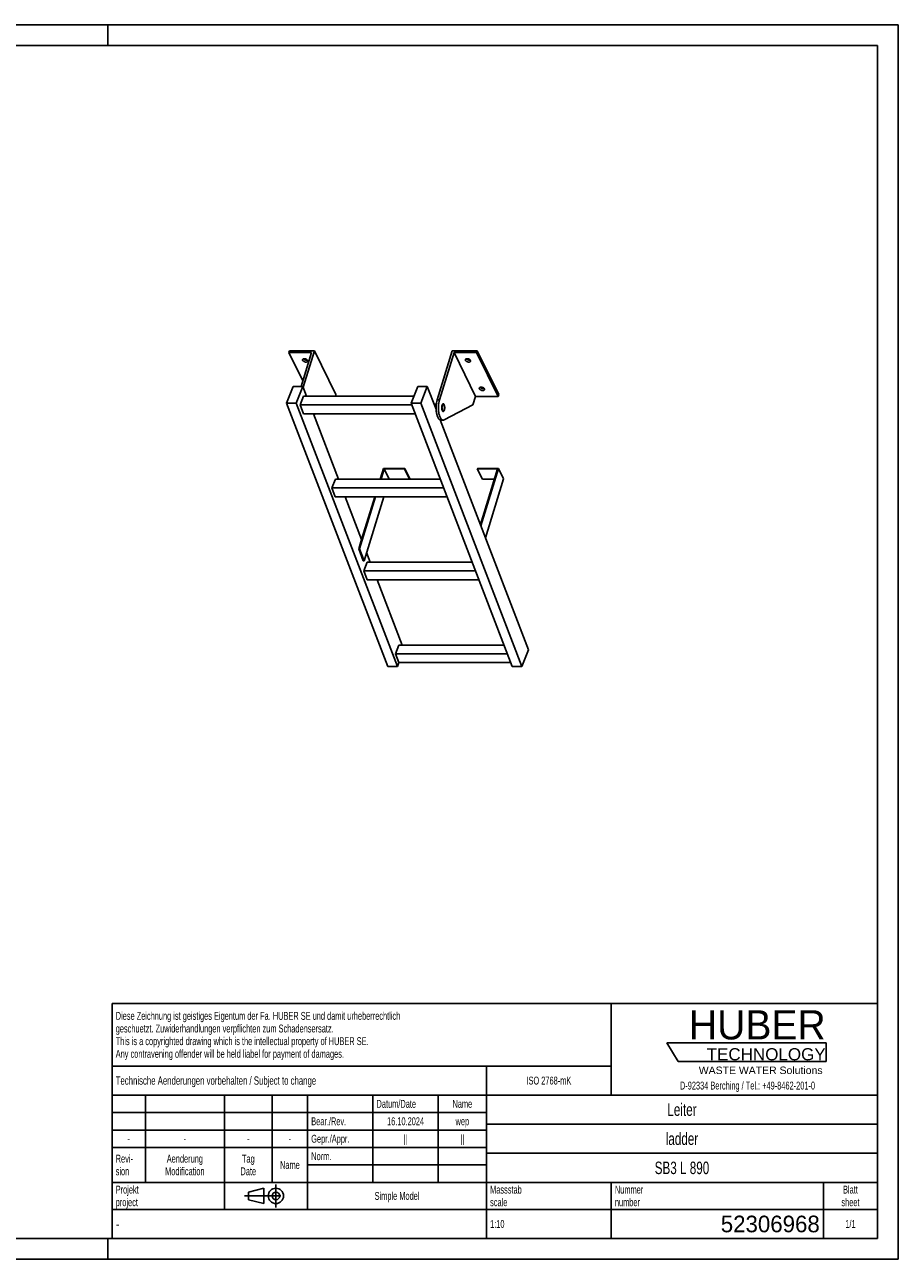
# Model space of a CAD drawing. Header units: millimetres. Extents: x 0 to 4200, y 0 to 2970.
# Tile 2 of 2: x 2100 to 4200, y 0 to 2970. Entities that reach past the tile are written whole.
import ezdxf

# ---------------------------------------------------------------- set-up
doc = ezdxf.new("R2010")
doc.units = ezdxf.units.MM
doc.header["$LTSCALE"] = 231
doc.linetypes.add('CENTER', pattern=[0.6, 0.375, -0.075, 0.075, -0.075])
doc.layers.get('0').update_dxf_attribs({"linetype": 'CONTINUOUS'})
doc.layers.add('005_AXIS', color=7, linetype='CONTINUOUS')
doc.layers.add('HUBER_Logo_BL1', color=7, linetype='CONTINUOUS')
doc.styles.get("Standard").update_dxf_attribs({"font": 'txt', "width": 0.7})
doc.styles.add('TEXTSTYLE_2', font='txt')
doc.styles.add('TEXTSTYLE_3', font='arial.ttf')
doc.styles.add('TEXTSTYLE_5', font='txt', dxfattribs={"width": 0.8})
doc.styles.add('TEXTSTYLE_6', font='txt')

# ---------------------------------------------------------------- blocks, each defined once
blk = doc.blocks.new('HUBER_LOGO_BL1', base_point=(3837.5, 503.7))
at = {"layer": 'HUBER_Logo_BL1', "color": 5, "linetype": 'Continuous'}
for p, q in [((4026.4, 521), (3643.9, 521)), ((3643.9, 521), (3670.9, 476)), ((4026.4, 521), (4026.4, 476)), ((3670.9, 476), (4026.4, 476))]:
    blk.add_line(p, q, dxfattribs=at)
at = {"layer": 'HUBER_Logo_BL1', "color": 2, "linetype": 'Continuous', "attachment_point": 3, "line_spacing_factor": 0.78}
for s, insert, char_height, width, style in [('HUBER\\P\\fArial;\\H29.25;TECHNOLOGY ', (4025.4, 599.1), 70.2, 387.672, 'TEXTSTYLE_2'), ('WASTE WATER Solutions', (4018, 463.6), 18, 297.033, 'TEXTSTYLE_3')]:
    blk.add_mtext(s, dxfattribs=dict(at, insert=insert, char_height=char_height, width=width, style=style))
at = {"layer": 'HUBER_Logo_BL1', "color": 2, "linetype": 'Continuous', "insert": (3837.5, 427.4), "char_height": 19, "width": 810.893, "attachment_point": 2, "line_spacing_factor": 0.96}
blk.add_mtext('D-92334 Berching / Tel.: +49-8462-201-0', dxfattribs=at)
blk = doc.blocks.new('PROJEKTIONSMETHODE_1_BL2', base_point=(2680, 152.5))
at = {"color": 2, "linetype": 'CENTER'}
for p, q in [((2703.8, 180), (2703.8, 125)), ((2628.7, 152.5), (2731.3, 152.5))]:
    blk.add_line(p, q, dxfattribs=at)
at = {"color": 2, "linetype": 'Continuous'}
for p, q in [((2637.8, 161.7), (2674.5, 170.8)), ((2637.8, 143.3), (2637.8, 161.7)), ((2674.5, 134.2), (2674.5, 170.8)), ((2637.8, 143.3), (2674.5, 134.2))]:
    blk.add_line(p, q, dxfattribs=at)
for radius in [18.3, 9.17]:
    blk.add_circle((2703.8, 152.5), radius, dxfattribs=at)
blk = doc.blocks.new('*T11')
at = {"color": 3, "linetype": 'Continuous'}
for p, q in [((0, 0), (1840, 0)), ((0, 0), (0, -565)), ((1200, 0), (1200, -220)), ((1840, 0), (1840, -565)), ((0, -150), (1200, -150)), ((900, -150), (900, -565)), ((0, -220), (1840, -220)), ((80, -220), (80, -430)), ((270, -220), (270, -495)), ((385, -220), (385, -430)), ((470, -220), (470, -495)), ((627, -220), (627, -430)), ((784, -220), (784, -430)), ((0, -262), (900, -262)), ((900, -290), (1840, -290)), ((0, -304), (900, -304)), ((0, -346), (900, -346)), ((900, -360), (1840, -360)), ((470, -388), (900, -388)), ((0, -430), (1840, -430)), ((1200, -430), (1200, -565)), ((1710, -430), (1710, -565)), ((0, -495), (1840, -495)), ((0, -565), (1840, -565))]:
    blk.add_line(p, q, dxfattribs=at)
at = {"color": 2, "linetype": 'Continuous', "line_spacing_factor": 0.96}
for s, insert, char_height, width, attachment_point in [('Diese Zeichnung ist geistiges Eigentum der Fa. HUBER SE und damit urheberrechtlich \\Pgeschuetzt. Zuwiderhandlungen verpflichten zum Schadensersatz.\\PThis is a copyrighted drawing which is the intellectual property of HUBER SE.\\PAny contravening offender will be held liabel for payment of damages.', (8.75, -19.9), 19, 2214.8571, 1), ('Technische Aenderungen vorbehalten / Subject to change', (8.75, -175), 20, 1524.7619, 1), ('ISO 2768-mK', (1050, -175.5), 19, 332.9524, 2), ('Datum/Date', (635.75, -231.5), 19, 292.2381, 1), ('Name', (842, -231.5), 19, 126.6667, 2), ('Leiter', (1370, -240), 30, 240, 2), ('Bear./Rev.', (478.75, -273.5), 19, 272.3333, 1), ('16.10.2024', (705.5, -273.5), 19, 273.2381, 2), ('wep', (842, -273.5), 19, 99.5238, 2), ('-', (40, -315.5), 19, 34.381, 2), ('-', (175, -315.5), 19, 34.381, 2), ('-', (327.5, -315.5), 19, 34.381, 2), ('-', (427.5, -315.5), 19, 34.381, 2), ('Gepr./Appr.', (478.75, -315.5), 19, 299.4762, 1), ('||', (705.5, -315.5), 19, 50.6667, 2), ('||', (842, -315.5), 19, 50.6667, 2), ('ladder', (1370, -310), 30, 251.4286, 2), ('Revi-\\Psion', (8.75, -363.3), 19, 138.4286, 1), ('Aenderung\\PModification', (175, -363.3), 19, 303.0952, 2), ('Tag\\PDate', (327.5, -363.3), 19, 117.619, 2), ('Name', (427.5, -378.5), 19, 126.6667, 2), ('Norm. ', (478.75, -357.5), 19, 175.5238, 1), ('SB3 L 890', (1370, -380), 30, 422.8571, 2), ('Projekt\\Pproject', (8.75, -437.8), 19, 183.6667, 1), ('Massstab\\Pscale', (908.75, -437.8), 19, 224.381, 1), ('Nummer\\Pnumber', (1208.75, -437.8), 19, 186.381, 1), ('Blatt\\Psheet', (1775, -437.8), 19, 137.5238, 2), ('Simple Model', (685, -453), 19, 328.4286, 2), ('1:10', (908.75, -520.5), 19, 94.0952, 1), ('1/1', (1775, -520.5), 19, 79.619, 2)]:
    blk.add_mtext(s, dxfattribs=dict(at, insert=insert, char_height=char_height, width=width, attachment_point=attachment_point))
for s, insert, char_height, width, attachment_point, style in [('-', (8.75, -517.5), 25, 18.3333, 1, 'TEXTSTYLE_5'), ('52306968', (1701.25, -510), 40, 586.6667, 3, 'TEXTSTYLE_6')]:
    blk.add_mtext(s, dxfattribs=dict(at, insert=insert, char_height=char_height, width=width, attachment_point=attachment_point, style=style))

msp = doc.modelspace()

# ---------------------------------------------------------------- linework, layer by layer
at = {"color": 7, "linetype": 'Continuous'}
for p, q in [((0, 2970), (4200, 2970)), ((4200, 0), (4200, 2970)), ((2789.349, 2181.057), (2735.006, 2181.057)), ((2789.349, 2181.057), (2764.279, 2099.932)), ((2769.216, 2098.024), (2796.328, 2185.757)), ((3091.358, 2067.475), (3127.91, 2185.757)), ((3131.984, 2181.057), (3096.884, 2067.475)), ((3183.841, 2075.383), (3131.984, 2181.057)), ((3186.326, 2181.057), (3131.984, 2181.057)), ((2729.644, 2059.933), (2745.458, 2099.932)), ((2745.458, 2099.932), (2768.484, 2099.932)), ((2768.484, 2099.932), (2752.67, 2059.933)), ((2848.185, 2080.083), (2846.988, 2076.21)), ((3028.989, 2059.933), (3044.803, 2099.932)), ((3044.803, 2099.932), (3067.829, 2099.932)), ((3067.829, 2099.932), (3052.015, 2059.933)), ((3088.932, 2044.913), (3067.829, 2099.932)), ((2972.852, 1425.861), (2729.644, 2059.933)), ((2752.67, 2059.933), (2729.644, 2059.933)), ((2995.879, 1425.861), (2752.67, 2059.933)), ((2761.881, 2055.158), (2770.204, 2076.21)), ((3030.82, 2055.158), (2761.881, 2055.158)), ((2770.079, 2033.785), (2761.881, 2055.158)), ((3035.424, 2076.21), (2770.204, 2076.21)), ((3272.197, 1425.861), (3028.989, 2059.933)), ((3052.015, 2059.933), (3028.989, 2059.933)), ((3295.223, 1425.861), (3052.015, 2059.933)), ((3177.64, 2055.317), (3108.346, 2019.419)), ((3183.841, 2075.383), (3177.64, 2055.317)), ((3183.841, 2075.383), (3238.183, 2075.383)), ((2770.079, 2033.785), (3039.018, 2033.785)), ((2798.967, 2033.785), (2794.703, 2031.576)), ((3311.037, 1465.86), (3098.811, 2019.16)), ((3100.509, 2018.826), (3106.035, 2018.826)), ((2964.187, 1901.204), (2956.623, 1876.726)), ((2962.829, 1902.771), (3013.488, 1902.771)), ((2964.187, 1901.204), (3013.004, 1901.204)), ((2976.199, 1876.726), (2964.187, 1901.204)), ((3013.488, 1902.771), (3013.004, 1901.204)), ((3013.004, 1901.204), (3025.015, 1876.726)), ((3013.488, 1902.771), (3025.689, 1877.906)), ((3188.489, 1902.771), (3188.005, 1901.204)), ((3200.207, 1876.339), (3188.005, 1901.204)), ((3188.005, 1901.204), (3236.821, 1901.204)), ((3188.489, 1902.771), (3239.148, 1902.771)), ((3236.821, 1901.204), (3195.43, 1767.262)), ((2838.396, 1855.674), (2846.719, 1876.726)), ((3099.261, 1876.726), (2846.719, 1876.726)), ((3025.689, 1877.906), (3025.325, 1876.726)), ((3229.138, 1876.339), (3200.207, 1876.339)), ((3107.335, 1855.674), (2838.396, 1855.674)), ((2846.594, 1834.301), (2838.396, 1855.674)), ((2846.594, 1834.301), (3115.533, 1834.301)), ((2943.513, 1834.301), (2904.749, 1708.862)), ((2915.762, 1680.151), (2963.398, 1834.301)), ((2914.911, 1656.191), (2923.234, 1677.243)), ((3175.775, 1677.243), (2923.234, 1677.243)), ((2923.109, 1634.818), (2914.911, 1656.191)), ((3183.85, 1656.191), (2914.911, 1656.191)), ((2923.109, 1634.818), (3192.048, 1634.818)), ((2999.749, 1477.76), (2991.426, 1456.708)), ((2999.624, 1435.335), (2991.426, 1456.708)), ((3260.365, 1456.708), (2991.426, 1456.708)), ((3252.29, 1477.76), (2999.749, 1477.76)), ((3311.037, 1465.86), (3295.223, 1425.861)), ((2995.879, 1425.861), (2972.852, 1425.861)), ((2999.624, 1435.335), (2995.879, 1425.861)), ((2999.624, 1435.335), (3268.563, 1435.335)), ((3295.223, 1425.861), (3272.197, 1425.861)), ((0, 0), (4200, 0))]:
    msp.add_line(p, q, dxfattribs=at)
at = {"color": 3, "linetype": 'Continuous'}
for p, q in [((4200, 2970), (0, 2970)), ((2300, 2970), (2300, 2920)), ((4200, 2970), (4200, 0)), ((2300, 0), (2300, 50)), ((4200, 0), (0, 0))]:
    msp.add_line(p, q, dxfattribs=at)
at = {"color": 5, "linetype": 'Continuous'}
for p, q in [((4150, 2920), (50, 2920)), ((4150, 50), (4150, 2920)), ((50, 50), (4150, 50))]:
    msp.add_line(p, q, dxfattribs=at)
at = {"color": 9, "linetype": 'Continuous'}
msp.add_line((3091.358, 2067.475), (3096.884, 2067.475), dxfattribs=at)
at = {"color": 7, "linetype": 'Continuous'}
for points, knots in [([(3091.358, 2067.475), (3090.628, 2065.114), (3089.513, 2060.025), (3088.747, 2052.065), (3088.839, 2043.859), (3089.642, 2037.173), (3090.737, 2032.209), (3091.726, 2028.899), (3092.882, 2025.974), (3094.185, 2023.486), (3095.614, 2021.48), (3097.152, 2019.989), (3098.788, 2019.049), (3099.956, 2018.826), (3100.509, 2018.826)], [0, 0, 0, 0, 0.1393862, 0.29277846, 0.4502733, 0.60148396, 0.67169736, 0.73686463, 0.79613081, 0.84889737, 0.8949307, 0.93453671, 0.96882886, 1, 1, 1, 1]), ([(3096.884, 2067.475), (3096.155, 2065.114), (3095.04, 2060.025), (3094.273, 2052.065), (3094.365, 2043.859), (3095.169, 2037.173), (3096.263, 2032.209), (3097.252, 2028.899), (3098.409, 2025.974), (3099.712, 2023.486), (3101.14, 2021.48), (3102.678, 2019.989), (3104.315, 2019.049), (3105.483, 2018.826), (3106.035, 2018.826)], [0, 0, 0, 0, 0.1393862, 0.29277846, 0.4502733, 0.60148396, 0.67169736, 0.73686463, 0.79613081, 0.84889737, 0.8949307, 0.93453671, 0.96882886, 1, 1, 1, 1]), ([(3106.035, 2018.826), (3106.425, 2018.826), (3107.229, 2018.932), (3107.981, 2019.23), (3108.346, 2019.419)], [0, 0, 0, 0, 0.48713237, 1, 1, 1, 1])]:
    msp.add_open_spline(points, degree=3, knots=knots, dxfattribs=at)
at = {"layer": '005_AXIS', "color": 7, "linetype": 'Continuous'}
for p, q in [((2736.459, 2185.757), (2735.006, 2181.057)), ((2735.006, 2181.057), (2768.351, 2113.108)), ((2796.328, 2185.757), (2736.459, 2185.757)), ((2848.185, 2080.083), (2796.328, 2185.757)), ((3187.779, 2185.757), (3127.91, 2185.757)), ((3187.779, 2185.757), (3186.326, 2181.057)), ((3238.183, 2075.383), (3186.326, 2181.057)), ((3239.636, 2080.083), (3187.779, 2185.757)), ((2777.583, 2076.21), (2768.484, 2099.932)), ((3239.636, 2080.083), (3238.183, 2075.383)), ((3089.204, 2056.326), (3084.555, 2056.326)), ((3106.035, 2056.326), (3103.93, 2056.326)), ((2854.098, 1876.726), (2793.856, 2033.785)), ((3106.035, 2041.326), (3103.933, 2041.326)), ((2962.829, 1902.771), (2954.781, 1876.726)), ((3239.148, 1902.771), (3196.45, 1764.602)), ((3251.349, 1877.906), (3239.148, 1902.771)), ((3207.463, 1735.89), (3251.349, 1877.906)), ((2909.858, 1731.355), (2870.371, 1834.301)), ((2941.671, 1834.301), (2909.858, 1731.355)), ((2909.858, 1731.355), (2902.907, 1708.862)), ((2902.907, 1708.862), (2904.749, 1708.862)), ((2902.907, 1708.862), (2913.92, 1680.151)), ((2904.749, 1708.862), (2915.762, 1680.151)), ((2930.613, 1677.243), (2921.891, 1699.983)), ((2913.92, 1680.151), (2915.762, 1680.151)), ((3007.128, 1477.76), (2946.886, 1634.818))]:
    msp.add_line(p, q, dxfattribs=at)
for points, knots in [([(2768.105, 2162.409), (2767.953, 2162.719), (2767.74, 2163.354), (2767.79, 2164.031), (2767.882, 2164.328)], [0, 0, 0, 0, 0.52598929, 1, 1, 1, 1]), ([(2767.882, 2164.328), (2767.943, 2164.525), (2768.129, 2164.913), (2768.572, 2165.412), (2769.163, 2165.823), (2770.168, 2166.26), (2771.697, 2166.512), (2773.685, 2166.386), (2775.714, 2165.859), (2777.58, 2164.982), (2779.095, 2163.847), (2779.84, 2162.897), (2780.079, 2162.409)], [0, 0, 0, 0, 0.0431793, 0.08863396, 0.13810718, 0.19258204, 0.31675069, 0.45771902, 0.606659, 0.75286298, 0.88624341, 1, 1, 1, 1]), ([(2780.302, 2160.49), (2780.241, 2160.293), (2780.055, 2159.904), (2779.612, 2159.406), (2779.021, 2158.995), (2778.016, 2158.558), (2776.487, 2158.306), (2774.5, 2158.432), (2772.47, 2158.959), (2770.604, 2159.836), (2769.089, 2160.971), (2768.345, 2161.921), (2768.105, 2162.409)], [0, 0, 0, 0, 0.0431793, 0.08863396, 0.13810718, 0.19258204, 0.31675069, 0.45771902, 0.606659, 0.75286298, 0.88624341, 1, 1, 1, 1]), ([(2779.474, 2163.317), (2778.708, 2163.1), (2776.984, 2162.973), (2774.416, 2163.454), (2772.023, 2164.506), (2770.672, 2165.584), (2770.161, 2166.195)], [0, 0, 0, 0, 0.23498903, 0.49999164, 0.7649988, 1, 1, 1, 1]), ([(2780.079, 2162.409), (2780.231, 2162.099), (2780.444, 2161.464), (2780.394, 2160.787), (2780.302, 2160.49)], [0, 0, 0, 0, 0.52598929, 1, 1, 1, 1]), ([(3159.556, 2162.409), (3159.404, 2162.719), (3159.191, 2163.354), (3159.241, 2164.031), (3159.333, 2164.328)], [0, 0, 0, 0, 0.52598929, 1, 1, 1, 1]), ([(3159.333, 2164.328), (3159.394, 2164.525), (3159.58, 2164.913), (3160.023, 2165.412), (3160.614, 2165.823), (3161.619, 2166.26), (3163.148, 2166.512), (3165.135, 2166.386), (3167.165, 2165.859), (3169.031, 2164.982), (3170.546, 2163.847), (3171.29, 2162.897), (3171.53, 2162.409)], [0, 0, 0, 0, 0.0431793, 0.08863396, 0.13810718, 0.19258204, 0.31675069, 0.45771902, 0.606659, 0.75286298, 0.88624341, 1, 1, 1, 1]), ([(3171.753, 2160.49), (3171.692, 2160.293), (3171.506, 2159.904), (3171.063, 2159.406), (3170.472, 2158.995), (3169.467, 2158.558), (3167.938, 2158.306), (3165.951, 2158.432), (3163.921, 2158.959), (3162.055, 2159.836), (3160.54, 2160.971), (3159.796, 2161.921), (3159.556, 2162.409)], [0, 0, 0, 0, 0.0431793, 0.08863396, 0.13810718, 0.19258204, 0.31675069, 0.45771902, 0.606659, 0.75286298, 0.88624341, 1, 1, 1, 1]), ([(3170.925, 2163.317), (3170.159, 2163.1), (3168.435, 2162.973), (3165.867, 2163.454), (3163.474, 2164.506), (3162.122, 2165.584), (3161.612, 2166.195)], [0, 0, 0, 0, 0.23498903, 0.49999164, 0.7649988, 1, 1, 1, 1]), ([(3171.53, 2162.409), (3171.682, 2162.099), (3171.895, 2161.464), (3171.845, 2160.787), (3171.753, 2160.49)], [0, 0, 0, 0, 0.52598929, 1, 1, 1, 1]), ([(3193.111, 2094.032), (3192.959, 2094.342), (3192.746, 2094.977), (3192.796, 2095.654), (3192.887, 2095.951)], [0, 0, 0, 0, 0.52598929, 1, 1, 1, 1]), ([(3192.887, 2095.951), (3192.948, 2096.148), (3193.135, 2096.536), (3193.578, 2097.035), (3194.169, 2097.446), (3195.174, 2097.883), (3196.703, 2098.135), (3198.69, 2098.009), (3200.72, 2097.481), (3202.585, 2096.605), (3204.101, 2095.47), (3204.845, 2094.52), (3205.085, 2094.032)], [0, 0, 0, 0, 0.0431793, 0.08863396, 0.13810718, 0.19258204, 0.31675069, 0.45771902, 0.606659, 0.75286298, 0.88624341, 1, 1, 1, 1]), ([(3205.308, 2092.113), (3205.247, 2091.915), (3205.061, 2091.527), (3204.618, 2091.028), (3204.026, 2090.618), (3203.022, 2090.181), (3201.493, 2089.928), (3199.505, 2090.055), (3197.476, 2090.582), (3195.61, 2091.459), (3194.095, 2092.594), (3193.35, 2093.544), (3193.111, 2094.032)], [0, 0, 0, 0, 0.0431793, 0.08863396, 0.13810718, 0.19258204, 0.31675069, 0.45771902, 0.606659, 0.75286298, 0.88624341, 1, 1, 1, 1]), ([(3204.48, 2094.94), (3203.714, 2094.723), (3201.99, 2094.596), (3199.421, 2095.077), (3197.029, 2096.129), (3195.677, 2097.207), (3195.167, 2097.818)], [0, 0, 0, 0, 0.23498903, 0.49999164, 0.7649988, 1, 1, 1, 1]), ([(3205.085, 2094.032), (3205.237, 2093.722), (3205.449, 2093.087), (3205.4, 2092.41), (3205.308, 2092.113)], [0, 0, 0, 0, 0.52598929, 1, 1, 1, 1]), ([(3106.035, 2058.076), (3105.847, 2058.076), (3105.445, 2057.991), (3104.892, 2057.637), (3104.379, 2057.082), (3103.708, 2056.018), (3103.055, 2054.26), (3102.567, 2051.799), (3102.38, 2049.066), (3102.512, 2046.311), (3102.951, 2043.787), (3103.47, 2042.246), (3103.796, 2041.581)], [0, 0, 0, 0, 0.03139335, 0.06653601, 0.10789212, 0.15653911, 0.27536242, 0.41788483, 0.57383791, 0.73088448, 0.87653102, 1, 1, 1, 1]), ([(3106.035, 2056.326), (3105.883, 2056.326), (3105.557, 2056.257), (3105.108, 2055.97), (3104.692, 2055.52), (3104.148, 2054.657), (3103.619, 2053.232), (3103.223, 2051.236), (3103.071, 2049.021), (3103.179, 2046.787), (3103.534, 2044.741), (3103.955, 2043.491), (3104.22, 2042.952)], [0, 0, 0, 0, 0.03139335, 0.06653605, 0.10789216, 0.1565391, 0.27536243, 0.41788486, 0.57383792, 0.73088446, 0.87653101, 1, 1, 1, 1]), ([(3108.274, 2056.072), (3108.128, 2056.37), (3107.825, 2056.903), (3107.279, 2057.554), (3106.682, 2057.974), (3106.24, 2058.076), (3106.035, 2058.076)], [0, 0, 0, 0, 0.31594817, 0.58208431, 0.8045575, 1, 1, 1, 1]), ([(3107.851, 2054.701), (3107.732, 2054.943), (3107.487, 2055.375), (3107.043, 2055.903), (3106.56, 2056.243), (3106.202, 2056.326), (3106.035, 2056.326)], [0, 0, 0, 0, 0.31594886, 0.58208429, 0.80455743, 1, 1, 1, 1]), ([(3106.035, 2039.576), (3106.224, 2039.576), (3106.626, 2039.662), (3107.179, 2040.016), (3107.692, 2040.571), (3108.363, 2041.635), (3109.016, 2043.393), (3109.504, 2045.854), (3109.691, 2048.587), (3109.559, 2051.342), (3109.12, 2053.866), (3108.601, 2055.407), (3108.274, 2056.072)], [0, 0, 0, 0, 0.03139335, 0.06653601, 0.10789212, 0.15653911, 0.27536242, 0.41788483, 0.57383791, 0.73088448, 0.87653102, 1, 1, 1, 1]), ([(3106.035, 2041.326), (3106.188, 2041.326), (3106.514, 2041.396), (3106.962, 2041.683), (3107.378, 2042.133), (3107.922, 2042.996), (3108.452, 2044.421), (3108.848, 2046.416), (3108.999, 2048.632), (3108.892, 2050.866), (3108.536, 2052.912), (3108.115, 2054.162), (3107.851, 2054.701)], [0, 0, 0, 0, 0.03139335, 0.06653605, 0.10789216, 0.1565391, 0.27536243, 0.41788486, 0.57383792, 0.73088446, 0.87653101, 1, 1, 1, 1]), ([(3103.796, 2041.581), (3103.942, 2041.283), (3104.246, 2040.75), (3104.792, 2040.099), (3105.389, 2039.679), (3105.83, 2039.576), (3106.035, 2039.576)], [0, 0, 0, 0, 0.31594817, 0.58208431, 0.8045575, 1, 1, 1, 1]), ([(3104.22, 2042.952), (3104.338, 2042.71), (3104.584, 2042.278), (3105.027, 2041.75), (3105.511, 2041.41), (3105.869, 2041.326), (3106.035, 2041.326)], [0, 0, 0, 0, 0.31594886, 0.58208429, 0.80455743, 1, 1, 1, 1])]:
    msp.add_open_spline(points, degree=3, knots=knots, dxfattribs=at)

# ---------------------------------------------------------------- block references
msp.add_blockref('*T11', (2310, 615))
at = {"color": 2, "linetype": 'Continuous'}
msp.add_blockref('PROJEKTIONSMETHODE_1_BL2', (2680, 152.5), dxfattribs=at)
at = {"layer": 'HUBER_Logo_BL1'}
msp.add_blockref('HUBER_LOGO_BL1', (3837.497, 503.742), dxfattribs=at)

doc.saveas('drawing.dxf')
